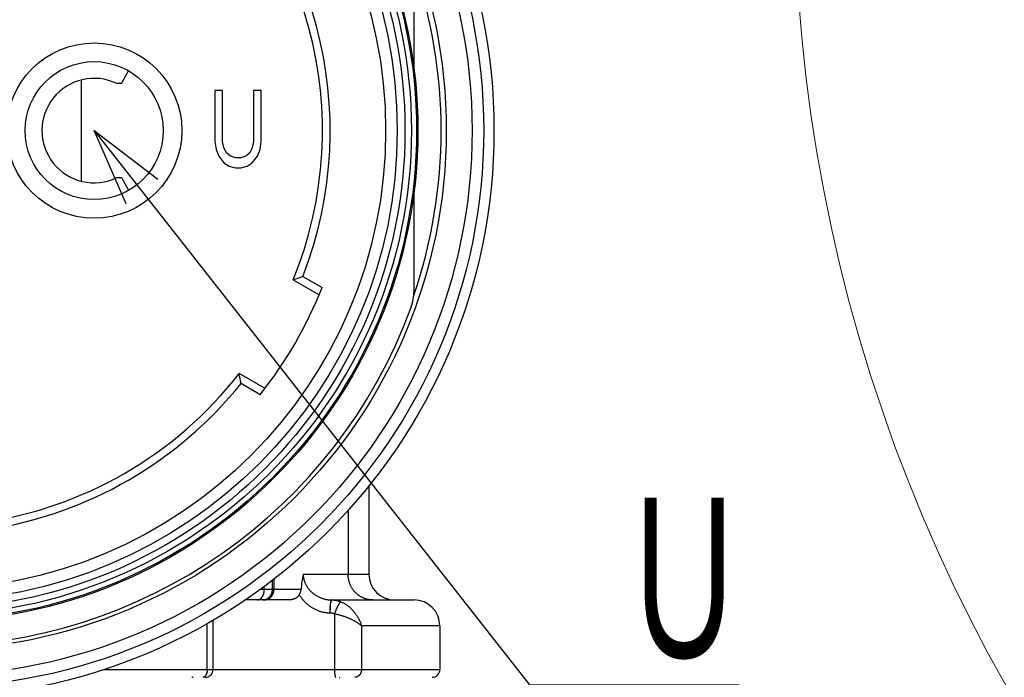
# Model space of a CAD drawing. Header units: millimetres. Extents: x 0 to 1300, y 0 to 891.
# Tile 10 of 124: x 444 to 501, y 239 to 277. Entities that reach past the tile are written whole.
import ezdxf

# ---------------------------------------------------------------- set-up
doc = ezdxf.new("R2010")
doc.units = ezdxf.units.MM
doc.header["$LTSCALE"] = 0.54643
for name, color, linetype in [('NoLayerName_001', 7, 'Continuous'), ('NoLayerName_002', 7, 'Continuous'), ('NoLayerName_003', 7, 'Continuous'), ('NoLayerName_005', 7, 'Continuous'), ('NoLayerName_006', 7, 'Continuous')]:
    doc.layers.add(name, color=color, linetype=linetype)
doc.styles.get("Standard").update_dxf_attribs({"font": 'txt', "bigfont": 'extfont2'})
doc.dimstyles.get("Standard").update_dxf_attribs({"dimtxt": 2.5, "dimasz": 2.5, "dimexe": 1, "dimexo": 1, "dimtad": 1, "dimdec": 3, "dimzin": 0, "dimdsep": 46, "dimtxsty": 'Standard', "dimcen": 2.5, "dimadec": 3, "dimazin": 0, "dimtfac": 0.75, "dimtdec": 3, "dimtmove": 0, "dimatfit": 3, "dimfxl": 1, "dimarcsym": 0})

# ---------------------------------------------------------------- blocks, each defined once
blk = doc.blocks.new('_OPEN30')
at = {"color": 0, "linetype": 'ByBlock', "lineweight": -2}
for p, q in [((-1, 0.267949), (0, 0)), ((0, 0), (-1, -0.267949)), ((0, 0), (-1, 0))]:
    blk.add_line(p, q, dxfattribs=at)
blk = doc.blocks.new('*D146')
at = {"layer": 'Defpoints', "color": 0}
for p in [(504.066, 284.922), (504.166, 284.922), (583.857, 257.465), (583.857, 257.365), (501.625, 237.445)]:
    blk.add_point(p, dxfattribs=at)
at = {"layer": 'NoLayerName_001', "color": 0, "linetype": 'Continuous', "lineweight": 13}
for p, q in [((501.066, 284.922), (485.904, 284.922)), ((583.857, 254.365), (583.857, 186.969))]:
    blk.add_line(p, q, dxfattribs=at)
blk.add_arc((583.857, 284.922), 94.953, 182.7156, 267.2844, dxfattribs=at)
at = {"layer": 'NoLayerName_001', "color": 0, "lineweight": 13, "xscale": 4.5, "yscale": 4.5, "zscale": 4.5}
for p, rotation in [((488.904, 284.922), 91.35779955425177), ((583.857, 189.969), 358.6422004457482)]:
    blk.add_blockref('_OPEN30', p, dxfattribs=dict(at, rotation=rotation))
at = {"layer": 'NoLayerName_001', "color": 0, "lineweight": 13, "insert": (522.641, 223.706), "char_height": 10.5, "attachment_point": 5, "rotation": 315}
blk.add_mtext('\\W0.8000;90%%d', dxfattribs=at)

msp = doc.modelspace()

# ---------------------------------------------------------------- linework, layer by layer
at = {"layer": 'NoLayerName_001', "color": 7, "linetype": 'Continuous', "lineweight": 25}
for p, q in [((459.7638, 261.7564), (461.2709, 260.8863)), ((460.3255, 261.9517), (461.4422, 261.307)), ((458.1209, 255.4304), (456.6138, 256.3005)), ((457.8422, 255.0716), (456.7255, 255.7163))]:
    msp.add_line(p, q, dxfattribs=at)
for radius in [31.725, 26.7]:
    msp.add_circle((438.436, 270.4327), radius, dxfattribs=at)
for centre, radius, start, end in [((438.436, 270.4327), 23.025, 337.86317, 52.13683), ((438.436, 270.4327), 23.475, 338.82138, 51.17862), ((436.6885, 329.0284), 71.1195, 288.932732, 289.411843), ((438.436, 270.4327), 24.75, 321.6364, 338.3636), ((438.436, 270.4327), 23.025, 277.86317, 322.13683), ((386.8169, 242.6483), 71.1195, 10.588157, 11.067268), ((438.436, 270.4327), 23.475, 278.82138, 321.17862)]:
    msp.add_arc(centre, radius, start, end, dxfattribs=at)
at = {"layer": 'NoLayerName_002', "color": 7, "linetype": 'Continuous', "lineweight": 25}
for p, q in [((455.206, 272.7727), (455.206, 269.8046)), ((455.656, 272.7727), (455.206, 272.7727)), ((455.656, 269.8046), (455.656, 272.7727)), ((457.456, 272.7727), (457.456, 269.8046)), ((457.906, 272.7727), (457.456, 272.7727)), ((457.906, 269.8046), (457.906, 272.7727)), ((455.206, 269.8046), (455.281, 269.3259)), ((455.731, 269.4216), (455.656, 269.8046)), ((457.456, 269.8046), (457.381, 269.4216)), ((457.831, 269.3259), (457.906, 269.8046)), ((455.281, 269.3259), (455.431, 268.9429)), ((455.881, 269.1344), (455.731, 269.4216)), ((456.106, 268.9429), (455.881, 269.1344)), ((457.231, 269.1344), (457.006, 268.9429)), ((457.381, 269.4216), (457.231, 269.1344)), ((457.681, 268.9429), (457.831, 269.3259)), ((455.431, 268.9429), (455.731, 268.5599)), ((455.731, 268.5599), (456.031, 268.3684)), ((456.406, 268.8472), (456.106, 268.9429)), ((456.706, 268.8472), (456.406, 268.8472)), ((457.006, 268.9429), (456.706, 268.8472)), ((457.081, 268.3684), (457.381, 268.5599)), ((457.381, 268.5599), (457.681, 268.9429)), ((456.031, 268.3684), (456.406, 268.2727)), ((456.406, 268.2727), (456.706, 268.2727)), ((456.706, 268.2727), (457.081, 268.3684))]:
    msp.add_line(p, q, dxfattribs=at)
for radius in [5.1, 4.0125]:
    msp.add_circle((448.186, 270.4327), radius, dxfattribs=at)
at = {"layer": 'NoLayerName_003', "color": 7, "linetype": 'Continuous', "lineweight": 25}
for p, q in [((466.786, 274.0115), (466.786, 279.7267)), ((466.786, 261.1388), (466.786, 266.8539))]:
    msp.add_line(p, q, dxfattribs=at)
for radius in [33, 30.225, 28.575, 28.5]:
    msp.add_circle((438.436, 270.4327), radius, dxfattribs=at)
at = {"layer": 'NoLayerName_003', "color": 8, "linetype": 'Continuous', "lineweight": 25}
for radius in [32.4, 28.2, 27.8237, 27.3748]:
    msp.add_circle((438.436, 270.4327), radius, dxfattribs=at)
msp.add_arc((438.436, 270.4327), 29.925, 341.30446, 18.69492, dxfattribs=at)
at = {"layer": 'NoLayerName_003', "color": 7, "linetype": 'Continuous', "lineweight": 25}
for centre, radius, start, end in [((463.7805, 261.1392), 3.0055, 339.87584, 359.99067), ((438.436, 270.4327), 30, 200.13421, 339.86579)]:
    msp.add_arc(centre, radius, start, end, dxfattribs=at)
at = {"layer": 'NoLayerName_005', "color": 7, "linetype": 'Continuous', "lineweight": 25}
for p, q in [((449.7665, 273.1702), (450.1889, 273.9018)), ((449.7665, 273.1702), (449.5023, 273.1702)), ((449.5023, 267.6952), (449.7665, 267.6952)), ((449.7665, 267.6952), (450.1889, 266.9636))]:
    msp.add_line(p, q, dxfattribs=at)
msp.add_arc((448.186, 270.4327), 3.0375, 64.32082, 295.67918, dxfattribs=at)
at = {"layer": 'NoLayerName_006', "color": 8, "linetype": 'Continuous', "lineweight": 25}
for p, q in [((447.436, 273.3738), (447.436, 267.4916)), ((462.9516, 248.371), (462.9516, 244.6327)), ((460.3399, 244.6327), (464.161, 244.6327)), ((458.0754, 243.7327), (458.0754, 243.931)), ((458.552, 243.7327), (458.552, 244.3033)), ((458.6373, 244.37), (458.6373, 243.7327)), ((458.0754, 243.7327), (457.8216, 243.7327)), ((460.2146, 243.7327), (458.0754, 243.7327)), ((462.1557, 242.3317), (462.1557, 239.0827)), ((454.7598, 239.0827), (454.7598, 241.7795)), ((468.286, 241.6327), (463.7268, 241.6327)), ((463.7268, 241.6327), (463.7268, 239.0827)), ((448.7211, 239.0827), (468.286, 239.0827))]:
    msp.add_line(p, q, dxfattribs=at)
at = {"layer": 'NoLayerName_006', "color": 7, "linetype": 'Continuous', "lineweight": 25}
for p, q in [((464.161, 249.8033), (464.161, 244.6327)), ((459.5322, 243.1327), (456.9339, 243.1327)), ((462, 243.1327), (466.786, 243.1327)), ((455.0997, 239.0827), (455.0997, 241.9683)), ((468.286, 241.6327), (468.286, 239.0827))]:
    msp.add_line(p, q, dxfattribs=at)
for centre, radius, start, end in [((466.5591, 243.3082), 6.3587, 167.97757, 176.17228), ((465.661, 244.6327), 1.5, 180, 270), ((466.786, 241.6327), 1.5, 0, 90), ((454.6497, 239.0827), 0.45, 270, 0), ((467.836, 239.0827), 0.45, 269.99993, 0)]:
    msp.add_arc(centre, radius, start, end, dxfattribs=at)
at = {"layer": 'NoLayerName_006', "color": 8, "linetype": 'Continuous', "lineweight": 25}
msp.add_arc((458.065, 243.6797), 0.547, 270.05866, 281.82556, dxfattribs=at)
for points, knots in [([(460.3399, 244.6327), (460.3408, 244.6054), (460.3413, 244.5507), (460.3503, 244.4689), (460.3638, 244.3876), (460.3827, 244.3071), (460.4064, 244.2278), (460.4349, 244.1501), (460.4679, 244.0742), (460.5053, 244.0006), (460.5468, 243.9294), (460.5923, 243.8607), (460.6414, 243.7947), (460.6939, 243.7314), (460.7495, 243.6708), (460.8081, 243.613), (460.8694, 243.5582), (460.933, 243.5062), (460.999, 243.4573), (461.0672, 243.4115), (461.1374, 243.3689), (461.2095, 243.3295), (461.2834, 243.2934), (461.3588, 243.2607), (461.4358, 243.2314), (461.5141, 243.2057), (461.5935, 243.1837), (461.6738, 243.1654), (461.7548, 243.1509), (461.8363, 243.1406), (461.9181, 243.1338), (461.9727, 243.1334), (462, 243.1327)], [0, 0, 0, 0, 0.0818745, 0.1640294, 0.2464449, 0.32907, 0.4118288, 0.4946269, 0.5773565, 0.6599072, 0.7422728, 0.8245375, 0.9067631, 0.9889851, 1.0712157, 1.1534459, 1.2356474, 1.3177921, 1.3998967, 1.4819864, 1.5640836, 1.6462092, 1.728383, 1.8106248, 1.8929528, 1.975343, 2.057738, 2.1400853, 2.2223403, 2.3044686, 2.3864476, 2.4682691, 2.4682691, 2.4682691, 2.4682691]), ([(464.3811, 243.1327), (464.3557, 243.1334), (464.3047, 243.1338), (464.2284, 243.1408), (464.1525, 243.1515), (464.0771, 243.1666), (464.0026, 243.1857), (463.9293, 243.209), (463.8574, 243.2362), (463.7871, 243.2675), (463.7188, 243.3026), (463.6526, 243.3414), (463.5885, 243.3837), (463.5268, 243.4293), (463.4677, 243.4781), (463.4112, 243.53), (463.3575, 243.5848), (463.3068, 243.6423), (463.2591, 243.7023), (463.2146, 243.7647), (463.1732, 243.8293), (463.1352, 243.896), (463.1006, 243.9645), (463.0695, 244.0347), (463.0419, 244.1064), (463.0179, 244.1793), (462.9976, 244.2534), (462.9809, 244.3284), (462.9678, 244.404), (462.9586, 244.4801), (462.9526, 244.5563), (462.9523, 244.6073), (462.9516, 244.6327)], [0, 0, 0, 0, 0.0763188, 0.1528494, 0.229551, 0.3063761, 0.3832736, 0.4601918, 0.5370817, 0.6139036, 0.6906648, 0.7673911, 0.8440987, 0.9207948, 0.9974801, 1.0741504, 1.1507985, 1.2274267, 1.3040534, 1.3806932, 1.457355, 1.5340438, 1.6107621, 1.6875111, 1.7642919, 1.8410944, 1.917896, 1.9946676, 2.0713759, 2.1479849, 2.224458, 2.3007596, 2.3007596, 2.3007596, 2.3007596]), ([(457.8999, 243.2338), (457.906, 243.2404), (457.9184, 243.2533), (457.9354, 243.2741), (457.9514, 243.2957), (457.9662, 243.3182), (457.9801, 243.3413), (457.9929, 243.3651), (458.0047, 243.3894), (458.0156, 243.4142), (458.0255, 243.4395), (458.0345, 243.4651), (458.0425, 243.4912), (458.0496, 243.5175), (458.0558, 243.544), (458.0611, 243.5708), (458.0656, 243.5977), (458.0692, 243.6247), (458.072, 243.6517), (458.0739, 243.6788), (458.0752, 243.7058), (458.0752, 243.7237), (458.0754, 243.7327)], [0, 0, 0, 0, 0.02681701, 0.05366013, 0.08054676, 0.10747746, 0.13443875, 0.16142716, 0.18845454, 0.21552872, 0.2426529, 0.269826, 0.29704298, 0.32429521, 0.35157078, 0.37885479, 0.40612969, 0.43337552, 0.46057019, 0.48768971, 0.51470846, 0.54159938, 0.54159938, 0.54159938, 0.54159938]), ([(458.1771, 243.1443), (458.1899, 243.1475), (458.2159, 243.1532), (458.2538, 243.1661), (458.2909, 243.1814), (458.327, 243.1995), (458.362, 243.2201), (458.3955, 243.2431), (458.4274, 243.2684), (458.4575, 243.2958), (458.4857, 243.3252), (458.5116, 243.3565), (458.5353, 243.3896), (458.5565, 243.4243), (458.5753, 243.4602), (458.5917, 243.4973), (458.6057, 243.5354), (458.6172, 243.5741), (458.6261, 243.6134), (458.6325, 243.6531), (458.6367, 243.6929), (458.6369, 243.7195), (458.6373, 243.7327)], [0, 0, 0, 0, 0.0397246, 0.07967364, 0.11983861, 0.16019544, 0.20070891, 0.24133684, 0.28203415, 0.32275681, 0.36346582, 0.40413122, 0.44474687, 0.48533365, 0.52589998, 0.56643893, 0.60693121, 0.64734813, 0.68765449, 0.72781145, 0.76777946, 0.80752115, 0.80752115, 0.80752115, 0.80752115]), ([(458.1906, 243.1784), (458.2011, 243.1832), (458.2223, 243.1924), (458.2528, 243.2091), (458.2825, 243.2274), (458.3112, 243.2476), (458.3386, 243.2694), (458.3649, 243.2929), (458.3897, 243.3179), (458.413, 243.3443), (458.4348, 243.372), (458.4548, 243.401), (458.4731, 243.4312), (458.4895, 243.4623), (458.5041, 243.4944), (458.5167, 243.5272), (458.5275, 243.5606), (458.5364, 243.5946), (458.5434, 243.6289), (458.5483, 243.6634), (458.5515, 243.698), (458.5517, 243.7212), (458.552, 243.7327)], [0, 0, 0, 0, 0.03461411, 0.06936953, 0.10425526, 0.13925457, 0.17434681, 0.20950915, 0.24471828, 0.2799521, 0.31519141, 0.35042161, 0.38563678, 0.42083947, 0.45602653, 0.49118821, 0.5263096, 0.5613721, 0.5963549, 0.63123638, 0.66599563, 0.70061391, 0.70061391, 0.70061391, 0.70061391]), ([(460.1113, 243.4318), (460.1268, 243.4076), (460.1573, 243.3587), (460.2072, 243.2878), (460.2595, 243.2185), (460.3146, 243.1511), (460.3722, 243.0857), (460.4322, 243.0224), (460.4946, 242.9613), (460.5593, 242.9026), (460.6261, 242.8465), (460.6949, 242.793), (460.7657, 242.7422), (460.8383, 242.6943), (460.9126, 242.6495), (460.9885, 242.6078), (461.066, 242.5693), (461.145, 242.5342), (461.2254, 242.5025), (461.3071, 242.4743), (461.39, 242.4497), (461.474, 242.4289), (461.5589, 242.4117), (461.6444, 242.3984), (461.7304, 242.3889), (461.8167, 242.3828), (461.8743, 242.3824), (461.903, 242.3818)], [0, 0, 0, 0, 0.0863609, 0.1729858, 0.259833, 0.3468588, 0.4340183, 0.5212666, 0.6085592, 0.6958534, 0.7831087, 0.8702881, 0.9573587, 1.0442927, 1.1310697, 1.2176938, 1.3041933, 1.3906031, 1.4769659, 1.5633317, 1.6497583, 1.7362766, 1.8228487, 1.909426, 1.9959588, 2.0823981, 2.1686969, 2.1686969, 2.1686969, 2.1686969]), ([(457.6806, 243.1327), (457.6847, 243.1328), (457.6929, 243.1329), (457.7053, 243.1338), (457.7176, 243.1353), (457.7298, 243.1374), (457.7419, 243.14), (457.754, 243.1432), (457.7659, 243.1469), (457.7776, 243.1511), (457.7891, 243.1558), (457.8004, 243.161), (457.8115, 243.1666), (457.8224, 243.1726), (457.833, 243.1791), (457.8433, 243.1859), (457.8534, 243.1932), (457.8632, 243.2007), (457.8728, 243.2085), (457.8821, 243.2167), (457.8912, 243.2251), (457.897, 243.2309), (457.8999, 243.2338)], [0, 0, 0, 0, 0.01233249, 0.02469046, 0.0370745, 0.04948309, 0.06191278, 0.07435848, 0.08681371, 0.09927083, 0.11172127, 0.1241561, 0.13657425, 0.14898207, 0.16138418, 0.17378316, 0.18617967, 0.19857259, 0.21095913, 0.22333495, 0.23569431, 0.24803016, 0.24803016, 0.24803016, 0.24803016]), ([(457.9666, 243.1327), (457.9717, 243.1328), (457.9819, 243.1328), (457.9971, 243.1335), (458.0124, 243.1345), (458.0277, 243.136), (458.043, 243.1379), (458.0582, 243.1401), (458.0733, 243.1428), (458.0884, 243.1459), (458.1034, 243.1494), (458.1183, 243.1532), (458.1331, 243.1575), (458.1477, 243.1621), (458.1622, 243.1672), (458.1765, 243.1725), (458.1859, 243.1765), (458.1906, 243.1784)], [0, 0, 0, 0, 0.01526098, 0.03055601, 0.04588054, 0.06122972, 0.07659845, 0.09198142, 0.10737316, 0.1227681, 0.13816061, 0.15354502, 0.16891571, 0.18426712, 0.19959383, 0.21489054, 0.23015222, 0.23015222, 0.23015222, 0.23015222]), ([(461.9161, 242.9038), (461.9148, 242.8952), (461.9119, 242.878), (461.9084, 242.8521), (461.9051, 242.8262), (461.9023, 242.8003), (461.8997, 242.7743), (461.8973, 242.7483), (461.8953, 242.7222), (461.8935, 242.6961), (461.892, 242.6701), (461.8907, 242.644), (461.8896, 242.6178), (461.8888, 242.5917), (461.8882, 242.5656), (461.8879, 242.5395), (461.8877, 242.5133), (461.8878, 242.4872), (461.888, 242.461), (461.8885, 242.4349), (461.8891, 242.4088), (461.8897, 242.3914), (461.8899, 242.3827)], [0, 0, 0, 0, 0.02611002, 0.05222194, 0.07833777, 0.10445741, 0.13057911, 0.15670226, 0.18282745, 0.20895508, 0.23508532, 0.26121816, 0.28735335, 0.31349045, 0.33962885, 0.36576773, 0.3919061, 0.41804281, 0.44417652, 0.47030576, 0.49642888, 0.52254411, 0.52254411, 0.52254411, 0.52254411]), ([(461.9161, 242.9038), (461.9158, 242.8951), (461.9152, 242.8777), (461.9141, 242.8517), (461.9126, 242.8169), (461.9106, 242.7735), (461.9077, 242.7127), (461.9042, 242.6432), (461.8996, 242.5564), (461.8949, 242.4695), (461.8914, 242.4087), (461.8899, 242.3827)], [0, 0, 0, 0, 0.02608769, 0.05217546, 0.07826338, 0.13043942, 0.18261527, 0.26087885, 0.33914244, 0.44349393, 0.52175737, 0.52175737, 0.52175737, 0.52175737]), ([(462.0147, 243.1327), (462.0115, 243.1319), (462.0044, 243.131), (461.9962, 243.1238), (461.9892, 243.1158), (461.9834, 243.107), (461.9786, 243.0978), (461.9747, 243.0884), (461.9713, 243.0789), (461.9681, 243.0693), (461.9649, 243.0597), (461.9617, 243.0501), (461.9585, 243.0404), (461.9553, 243.0308), (461.9522, 243.0211), (461.949, 243.0114), (461.9459, 243.0016), (461.9428, 242.9919), (461.9398, 242.9821), (461.9367, 242.9724), (461.9337, 242.9626), (461.9307, 242.9528), (461.9277, 242.943), (461.9248, 242.9332), (461.9219, 242.9234), (461.919, 242.9136), (461.9171, 242.9071), (461.9161, 242.9038)], [0, 0, 0, 0, 0.01000602, 0.02062903, 0.03155919, 0.0420906, 0.05234064, 0.06246764, 0.07256055, 0.08266172, 0.09278462, 0.10292811, 0.11309016, 0.12326873, 0.13346181, 0.14366736, 0.15388337, 0.16410781, 0.17433865, 0.18457387, 0.19481143, 0.20504932, 0.21528551, 0.22551797, 0.23574468, 0.24596362, 0.25617275, 0.25617275, 0.25617275, 0.25617275]), ([(462, 243.1327), (461.9968, 243.1318), (461.9898, 243.131), (461.9819, 243.1238), (461.9751, 243.1158), (461.9692, 243.1071), (461.9643, 243.0982), (461.9602, 243.0891), (461.9567, 243.0798), (461.9535, 243.0704), (461.9504, 243.061), (461.9474, 243.0515), (461.9446, 243.0419), (461.9419, 243.0323), (461.9394, 243.0226), (461.9369, 243.0128), (461.9346, 243.003), (461.9323, 242.9932), (461.9302, 242.9833), (461.9282, 242.9734), (461.9262, 242.9635), (461.9243, 242.9536), (461.9226, 242.9436), (461.9208, 242.9337), (461.9192, 242.9237), (461.9176, 242.9137), (461.9166, 242.9071), (461.9161, 242.9038)], [0, 0, 0, 0, 0.00981553, 0.02027437, 0.03108336, 0.04150354, 0.05161643, 0.06157027, 0.07146446, 0.08136062, 0.09128611, 0.10124176, 0.11122582, 0.12123622, 0.13127062, 0.14132637, 0.15140059, 0.16149016, 0.17159173, 0.18170174, 0.19181645, 0.20193196, 0.21204416, 0.22214885, 0.23224166, 0.2423181, 0.25237358, 0.25237358, 0.25237358, 0.25237358]), ([(462.0147, 243.1327), (462.0264, 243.1325), (462.0499, 243.1325), (462.0852, 243.131), (462.1205, 243.1287), (462.1558, 243.1254), (462.191, 243.1213), (462.2261, 243.1162), (462.2611, 243.1103), (462.296, 243.1034), (462.3306, 243.0957), (462.365, 243.0871), (462.3992, 243.0776), (462.4331, 243.0672), (462.4666, 243.0559), (462.4998, 243.0439), (462.5216, 243.0351), (462.5325, 243.0308)], [0, 0, 0, 0, 0.03522315, 0.07052287, 0.1058881, 0.14130729, 0.17676857, 0.21225982, 0.24776878, 0.2832831, 0.3187905, 0.35427881, 0.3897361, 0.42515074, 0.46051155, 0.49580785, 0.53102957, 0.53102957, 0.53102957, 0.53102957]), ([(462.5325, 243.0307), (462.5261, 243.0265), (462.5128, 243.0188), (462.4962, 243.0026), (462.4805, 242.9859), (462.4658, 242.9682), (462.4519, 242.9501), (462.4385, 242.9315), (462.4256, 242.9126), (462.4131, 242.8934), (462.401, 242.8739), (462.3892, 242.8542), (462.3778, 242.8343), (462.3667, 242.8142), (462.3558, 242.794), (462.345, 242.7737), (462.3345, 242.7533), (462.3242, 242.7329), (462.314, 242.7123), (462.304, 242.6917), (462.2942, 242.671), (462.2845, 242.6503), (462.275, 242.6294), (462.2656, 242.6085), (462.2564, 242.5876), (462.2473, 242.5666), (462.2383, 242.5455), (462.2295, 242.5243), (462.2208, 242.5031), (462.2122, 242.4819), (462.2038, 242.4606), (462.1954, 242.4392), (462.1873, 242.4178), (462.1792, 242.3964), (462.1713, 242.3749), (462.1634, 242.3533), (462.1583, 242.3389), (462.1558, 242.3317)], [0, 0, 0, 0, 0.02288564, 0.04595306, 0.0689451, 0.09184806, 0.11472732, 0.13760934, 0.1605043, 0.18341766, 0.20635096, 0.22930221, 0.25226632, 0.27523553, 0.29819983, 0.32115053, 0.3440882, 0.36701519, 0.38993371, 0.41284578, 0.43575328, 0.45865795, 0.48156136, 0.50446495, 0.52737004, 0.55027774, 0.57318828, 0.5961013, 0.61901635, 0.64193296, 0.66485065, 0.68776889, 0.71068711, 0.73360473, 0.75652113, 0.77943566, 0.80234764, 0.80234764, 0.80234764, 0.80234764]), ([(462.5325, 243.0308), (462.5612, 243.018), (462.6191, 242.9937), (462.7028, 242.95), (462.7846, 242.9025), (462.8639, 242.8504), (462.9407, 242.7945), (463.0149, 242.7347), (463.0865, 242.6715), (463.1553, 242.6051), (463.2212, 242.5357), (463.2842, 242.4637), (463.3441, 242.3893), (463.4008, 242.3125), (463.4542, 242.2337), (463.5043, 242.1528), (463.5508, 242.0701), (463.5937, 241.9856), (463.633, 241.8995), (463.6683, 241.8119), (463.7003, 241.7231), (463.7176, 241.6627), (463.7268, 241.6327)], [0, 0, 0, 0, 0.0941668, 0.1884755, 0.2829962, 0.3777676, 0.4727992, 0.5680745, 0.6635537, 0.7591765, 0.854865, 0.9505258, 1.0460668, 1.1414584, 1.236693, 1.3317644, 1.4266692, 1.5214075, 1.6159842, 1.7104093, 1.8046994, 1.8988783, 1.8988783, 1.8988783, 1.8988783]), ([(461.903, 242.3818), (461.9088, 242.3817), (461.9202, 242.3817), (461.9375, 242.381), (461.9547, 242.3798), (461.9719, 242.3782), (461.9891, 242.3762), (462.0062, 242.3737), (462.0233, 242.3708), (462.0403, 242.3674), (462.0572, 242.3636), (462.074, 242.3594), (462.0907, 242.3547), (462.1072, 242.3496), (462.1236, 242.3441), (462.1398, 242.3382), (462.1504, 242.3338), (462.1557, 242.3317)], [0, 0, 0, 0, 0.01719432, 0.03442617, 0.05169017, 0.06898069, 0.08629195, 0.10361801, 0.12095287, 0.13829046, 0.15562475, 0.17294974, 0.19025953, 0.20754839, 0.22481076, 0.24204135, 0.25923515, 0.25923515, 0.25923515, 0.25923515]), ([(462.1557, 242.3317), (462.1785, 242.3273), (462.224, 242.3187), (462.292, 242.3041), (462.3598, 242.2885), (462.4273, 242.2716), (462.4946, 242.2536), (462.5615, 242.2344), (462.6282, 242.2141), (462.6944, 242.1926), (462.7603, 242.1699), (462.8257, 242.146), (462.8907, 242.1211), (462.9553, 242.0949), (463.0193, 242.0676), (463.0827, 242.0392), (463.1456, 242.0096), (463.2079, 241.9788), (463.2695, 241.9468), (463.3304, 241.9134), (463.3906, 241.8785), (463.45, 241.8422), (463.5084, 241.8044), (463.5657, 241.7649), (463.6214, 241.7232), (463.6756, 241.6796), (463.7096, 241.6481), (463.7268, 241.6327)], [0, 0, 0, 0, 0.0694687, 0.138993, 0.2085636, 0.2781717, 0.3478084, 0.417465, 0.4871331, 0.5568044, 0.626471, 0.6961253, 0.7657599, 0.8353679, 0.904943, 0.9744789, 1.0439749, 1.1134416, 1.1828952, 1.252357, 1.3218529, 1.3914141, 1.4610438, 1.5306683, 1.6002304, 1.6697129, 1.7391457, 1.7391457, 1.7391457, 1.7391457]), ([(454.7411, 238.9105), (454.7399, 238.9052), (454.7374, 238.8945), (454.7332, 238.8787), (454.7287, 238.863), (454.7236, 238.8473), (454.7181, 238.8317), (454.7121, 238.816), (454.7055, 238.8004), (454.6983, 238.7848), (454.6905, 238.7693), (454.6821, 238.7541), (454.673, 238.7393), (454.6634, 238.7249), (454.6531, 238.7112), (454.6421, 238.6981), (454.6305, 238.6859), (454.6181, 238.6746), (454.6051, 238.6644), (454.5914, 238.6554), (454.577, 238.6474), (454.5668, 238.6435), (454.5618, 238.6414)], [0, 0, 0, 0, 0.01641325, 0.03276665, 0.04912207, 0.06554371, 0.08209798, 0.09885334, 0.11586082, 0.13307154, 0.15040726, 0.16779543, 0.18517034, 0.20247466, 0.21966109, 0.23669446, 0.2535542, 0.27023711, 0.28676037, 0.30316467, 0.31951703, 0.3359128, 0.3359128, 0.3359128, 0.3359128]), ([(454.7598, 239.0827), (454.7598, 239.0798), (454.7598, 239.074), (454.7597, 239.0654), (454.7595, 239.0567), (454.7591, 239.048), (454.7587, 239.0393), (454.7582, 239.0307), (454.7576, 239.022), (454.7569, 239.0133), (454.7561, 239.0047), (454.7552, 238.9961), (454.7543, 238.9874), (454.7532, 238.9788), (454.752, 238.9702), (454.7508, 238.9616), (454.7494, 238.9531), (454.748, 238.9445), (454.7464, 238.936), (454.7447, 238.9275), (454.743, 238.919), (454.7417, 238.9133), (454.7411, 238.9105)], [0, 0, 0, 0, 0.00867273, 0.01734844, 0.02602668, 0.034707, 0.04338896, 0.05207215, 0.06075614, 0.06944054, 0.07812496, 0.08680903, 0.09549239, 0.10417469, 0.11285562, 0.12153485, 0.13021211, 0.13888718, 0.14756036, 0.15623216, 0.16490315, 0.17357403, 0.17357403, 0.17357403, 0.17357403]), ([(462.1557, 239.0827), (462.1557, 239.0775), (462.1558, 239.0671), (462.1559, 239.0514), (462.1562, 239.0358), (462.1565, 239.0202), (462.157, 239.0045), (462.1576, 238.9889), (462.1583, 238.9733), (462.1592, 238.9576), (462.1602, 238.9419), (462.1613, 238.9262), (462.1626, 238.9105), (462.1641, 238.8947), (462.1657, 238.8789), (462.1674, 238.8631), (462.1693, 238.8474), (462.1714, 238.8318), (462.1736, 238.8162), (462.1759, 238.8008), (462.1784, 238.7856), (462.181, 238.7705), (462.1837, 238.7557), (462.1866, 238.7409), (462.1901, 238.7262), (462.1941, 238.7114), (462.199, 238.6963), (462.205, 238.6809), (462.2121, 238.6651), (462.2202, 238.6502), (462.2303, 238.636), (462.2411, 238.6343), (462.2458, 238.6327)], [0, 0, 0, 0, 0.01565553, 0.03129256, 0.0469181, 0.06253932, 0.07816348, 0.09379799, 0.1094504, 0.1251284, 0.14083983, 0.15659268, 0.17239506, 0.18824878, 0.20413086, 0.22001231, 0.23586414, 0.25165736, 0.26736299, 0.28295209, 0.29839577, 0.3136652, 0.32873867, 0.34370251, 0.35873429, 0.37402788, 0.3897945, 0.40626352, 0.42368023, 0.44159797, 0.4579536, 0.47271674, 0.47271674, 0.47271674, 0.47271674]), ([(463.7268, 239.0827), (463.7267, 239.0753), (463.7266, 239.0603), (463.7251, 239.038), (463.7227, 239.0156), (463.7194, 238.9934), (463.7151, 238.9713), (463.7099, 238.9493), (463.7037, 238.9276), (463.6965, 238.9062), (463.6883, 238.8851), (463.6792, 238.8644), (463.669, 238.8441), (463.6578, 238.8243), (463.6457, 238.8051), (463.6327, 238.7865), (463.6188, 238.7687), (463.6039, 238.7516), (463.5883, 238.7354), (463.5717, 238.7202), (463.5545, 238.7058), (463.5422, 238.6974), (463.5362, 238.693)], [0, 0, 0, 0, 0.02235761, 0.04476626, 0.06721763, 0.08970446, 0.11222088, 0.13476268, 0.15732764, 0.17991583, 0.20252994, 0.22517555, 0.24785954, 0.27056963, 0.29328135, 0.31597254, 0.33862436, 0.36122212, 0.38375614, 0.40622261, 0.42862457, 0.45097281, 0.45097281, 0.45097281, 0.45097281]), ([(453.9519, 238.6182), (453.9503, 238.6188), (453.947, 238.62), (453.942, 238.6217), (453.937, 238.6233), (453.9319, 238.6247), (453.9268, 238.6261), (453.9217, 238.6273), (453.9166, 238.6284), (453.9114, 238.6294), (453.9062, 238.6303), (453.9009, 238.631), (453.8957, 238.6316), (453.8905, 238.6321), (453.8852, 238.6324), (453.88, 238.6327), (453.8765, 238.6327), (453.8747, 238.6327)], [0, 0, 0, 0, 0.005244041, 0.010499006, 0.015762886, 0.021033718, 0.026309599, 0.031588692, 0.03686924, 0.042149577, 0.047428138, 0.052703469, 0.057974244, 0.063239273, 0.068497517, 0.073748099, 0.07899032, 0.07899032, 0.07899032, 0.07899032]), ([(454.5618, 238.6414), (454.5607, 238.641), (454.5587, 238.6403), (454.5556, 238.6393), (454.5525, 238.6384), (454.5493, 238.6375), (454.5461, 238.6367), (454.543, 238.6359), (454.5397, 238.6353), (454.5365, 238.6347), (454.5333, 238.6342), (454.53, 238.6337), (454.5268, 238.6333), (454.5235, 238.6331), (454.5203, 238.6329), (454.517, 238.6327), (454.5148, 238.6327), (454.5138, 238.6327)], [0, 0, 0, 0, 0.003255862, 0.006518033, 0.009785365, 0.013056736, 0.016331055, 0.019607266, 0.022884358, 0.026161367, 0.029437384, 0.032711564, 0.035983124, 0.039251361, 0.04251565, 0.045775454, 0.049030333, 0.049030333, 0.049030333, 0.049030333]), ([(462.4428, 238.6182), (462.4432, 238.6186), (462.4441, 238.6194), (462.4455, 238.6205), (462.4469, 238.6217), (462.4484, 238.6228), (462.4498, 238.6238), (462.4514, 238.6248), (462.4529, 238.6258), (462.4545, 238.6267), (462.4561, 238.6276), (462.4578, 238.6284), (462.4595, 238.6292), (462.4612, 238.6299), (462.4629, 238.6305), (462.4647, 238.6311), (462.4664, 238.6316), (462.4682, 238.632), (462.47, 238.6323), (462.4718, 238.6325), (462.4736, 238.6327), (462.4748, 238.6327), (462.4754, 238.6327)], [0, 0, 0, 0, 0.001805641, 0.003609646, 0.005414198, 0.007221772, 0.009035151, 0.010857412, 0.012689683, 0.014529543, 0.016374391, 0.018221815, 0.020069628, 0.021915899, 0.023758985, 0.025597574, 0.027430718, 0.029257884, 0.031078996, 0.032894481, 0.034705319, 0.036513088, 0.036513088, 0.036513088, 0.036513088]), ([(463.5362, 238.693), (463.5334, 238.6911), (463.5278, 238.6874), (463.5192, 238.6821), (463.5105, 238.677), (463.5016, 238.6722), (463.4926, 238.6676), (463.4834, 238.6633), (463.4741, 238.6593), (463.4647, 238.6555), (463.4551, 238.6519), (463.4455, 238.6487), (463.4357, 238.6457), (463.4259, 238.643), (463.416, 238.6407), (463.406, 238.6386), (463.396, 238.6368), (463.3859, 238.6353), (463.3758, 238.6342), (463.3657, 238.6333), (463.3556, 238.6328), (463.3489, 238.6328), (463.3455, 238.6327)], [0, 0, 0, 0, 0.0100761, 0.0201512, 0.03023126, 0.04032256, 0.0504317, 0.06056437, 0.07071899, 0.08089109, 0.09107623, 0.10127004, 0.11146828, 0.12166685, 0.13186188, 0.14204975, 0.15222714, 0.16239106, 0.17253893, 0.18266863, 0.19277852, 0.20286751, 0.20286751, 0.20286751, 0.20286751])]:
    msp.add_open_spline(points, degree=3, knots=knots, dxfattribs=at)
at = {"layer": 'NoLayerName_006', "color": 7, "linetype": 'Continuous', "lineweight": 25}
for points, knots in [([(460.1112, 243.4317), (460.1049, 243.4224), (460.0926, 243.4036), (460.0719, 243.3769), (460.0498, 243.3512), (460.0262, 243.3267), (460.0013, 243.3035), (459.9751, 243.2815), (459.9478, 243.261), (459.9194, 243.2418), (459.8901, 243.2242), (459.86, 243.208), (459.8291, 243.1935), (459.7976, 243.1805), (459.7655, 243.1692), (459.733, 243.1593), (459.7, 243.1511), (459.6668, 243.1443), (459.6333, 243.1391), (459.5996, 243.1354), (459.5659, 243.1331), (459.5435, 243.1329), (459.5322, 243.1327)], [0, 0, 0, 0, 0.03366754, 0.06743896, 0.10131695, 0.13529586, 0.16936315, 0.20350055, 0.23768541, 0.27189188, 0.30609207, 0.34025727, 0.37436585, 0.40842626, 0.44245017, 0.47644328, 0.51040597, 0.54433384, 0.57821836, 0.61204752, 0.64580635, 0.6794776, 0.6794776, 0.6794776, 0.6794776]), ([(460.1112, 243.4317), (460.114, 243.4362), (460.1197, 243.4453), (460.1278, 243.459), (460.1356, 243.473), (460.1431, 243.4871), (460.1504, 243.5015), (460.1573, 243.516), (460.1638, 243.5307), (460.1701, 243.5455), (460.176, 243.5606), (460.1815, 243.5757), (460.1867, 243.591), (460.1915, 243.6064), (460.1959, 243.622), (460.1998, 243.6376), (460.2034, 243.6533), (460.2066, 243.6691), (460.2093, 243.6849), (460.2115, 243.7008), (460.2134, 243.7167), (460.2141, 243.7274), (460.2146, 243.7327)], [0, 0, 0, 0, 0.01599521, 0.03198745, 0.04798572, 0.06399923, 0.08003741, 0.09610758, 0.11220593, 0.12832545, 0.1444595, 0.16060185, 0.17674674, 0.19288894, 0.20902376, 0.22514711, 0.24125555, 0.25734638, 0.27341762, 0.28946811, 0.30549758, 0.32150667, 0.32150667, 0.32150667, 0.32150667])]:
    msp.add_open_spline(points, degree=3, knots=knots, dxfattribs=at)

# ---------------------------------------------------------------- texts
at = {"layer": 'NoLayerName_001', "color": 3, "linetype": 'Continuous', "lineweight": 13, "insert": (478.6245, 238.8148), "char_height": 10.5, "attachment_point": 7, "line_spacing_factor": 0.771429}
msp.add_mtext('\\A1;\\W0.6667;Ｕ', dxfattribs=at)

# ---------------------------------------------------------------- dimensions: what is measured, and where the dimension line sits
at = {"layer": 'NoLayerName_001', "color": 3, "linetype": 'Continuous', "lineweight": 13}
dim = msp.add_angular_dim_2l(base=(501.6249, 237.4453), line1=((583.8569, 257.3646), (583.8569, 257.4646)), line2=((504.0658, 284.922), (504.1658, 284.922)), text='\\W0.8000;<>', dimstyle='Standard', override={"dimtxt": 10.5, "dimasz": 4.5, "dimexe": 3, "dimexo": 3, "dimgap": 3, "dimblk": 'OPEN30', "dimclrd": 0, "dimclre": 0, "dimclrt": 0, "dimazin": 2, "dimtp": 0, "dimtm": 0, "dimlwd": 13, "dimlwe": 13}, dxfattribs=at)
dim.commit()
dim.dimension.update_dxf_attribs({"geometry": '*D146', "text_midpoint": (516.7148, 217.7798), "dimtype": 162})

# ---------------------------------------------------------------- leaders
at = {"layer": 'NoLayerName_001', "color": 3, "linetype": 'Continuous', "lineweight": 13, "annotation_type": 0, "has_hookline": 1, "hookline_direction": 0, "text_width": 7.0704}
msp.add_leader([(448.186, 270.4327), (473.4995, 238.1898), (477.9995, 238.1898)], dimstyle='Standard', override={"dimtxt": 10.5, "dimasz": 4.5, "dimldrblk": 'OPEN30'}, dxfattribs=at)

doc.saveas('drawing.dxf')
